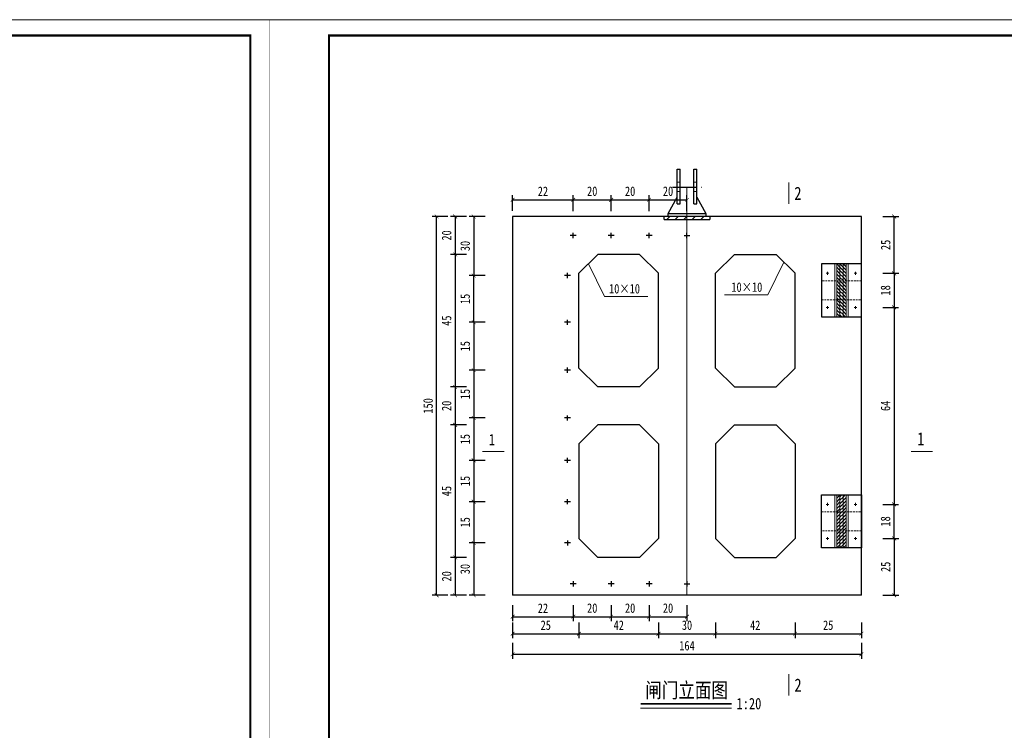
# Model space of a CAD drawing. Extents: x 36231 to 595326, y 3059 to 3871788.
# Tile 112 of 143: x 588297 to 588556, y 3866265 to 3866452. Entities that reach past the tile are written whole.
import ezdxf
from ezdxf.lldxf.tags import DXFTag

# ---------------------------------------------------------------- set-up
doc = ezdxf.new("R2010")
doc.units = 0
doc.header["$PDMODE"] = 32
doc.header["$PDSIZE"] = 0.2
doc.linetypes.add('CENTER', pattern=[50.800000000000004, 31.75, -6.35, 6.35, -6.35])
doc.linetypes.add('HIDDEN', pattern=[0.375, 0.25, -0.125])
doc.layers.get('0').update_dxf_attribs({"linetype": 'CONTINUOUS'})
doc.layers.get('Defpoints').update_dxf_attribs({"linetype": 'CONTINUOUS'})
for name, color, linetype, lineweight in [('0.13文字', 3, 'CONTINUOUS', 13), ('图框１', 5, 'CONTINUOUS', 60), ('文字层', 7, 'CONTINUOUS', 15), ('标注线', 7, 'CONTINUOUS', 18), ('细实线', 3, 'CONTINUOUS', 20), ('虚线', 251, 'HIDDEN', 15), ('轮廓西线', 1, 'CONTINUOUS', 15)]:
    doc.layers.add(name, color=color, linetype=linetype, lineweight=lineweight)
doc.layers.add('点划线', color=3, linetype='CENTER')
doc.styles.add('-仿宋_GB2312', font='仿宋_GB2312_0.ttf')
doc.styles.add('HZTXT', font='仿宋_GB2312_0.ttf', dxfattribs={"width": 0.8, "height": 2.5})
tags = doc.linetypes.add('DASHDOT2', pattern=[0.5, 0.25, -0.125, 0, -0.125]).pattern_tags.tags
tags[10:11] = [DXFTag(74, 4), DXFTag(75, 0), DXFTag(340, '0'), DXFTag(46, 1.0), DXFTag(50, 0.0), DXFTag(44, 0.0), DXFTag(45, 0.0)]
tags[8:9] = [DXFTag(74, 4), DXFTag(75, 0), DXFTag(340, '0'), DXFTag(46, 1.0), DXFTag(50, 0.0), DXFTag(44, 0.0), DXFTag(45, 0.0)]
tags[6:7] = [DXFTag(74, 4), DXFTag(75, 0), DXFTag(340, '0'), DXFTag(46, 1.0), DXFTag(50, 0.0), DXFTag(44, 0.0), DXFTag(45, 0.0)]
tags[4:5] = [DXFTag(74, 4), DXFTag(75, 0), DXFTag(340, '0'), DXFTag(46, 1.0), DXFTag(50, 0.0), DXFTag(44, 0.0), DXFTag(45, 0.0)]
doc.dimstyles.new('工作室标准标注', dxfattribs={"dimtxt": 2.5, "dimasz": 1, "dimexe": 1.2, "dimexo": 1.5, "dimgap": 1, "dimtad": 1, "dimdec": 1, "dimzin": 0, "dimdsep": 46, "dimtxsty": 'HZTXT', "dimblk": 'ARCHTICK', "dimcen": 0.09, "dimadec": 0, "dimazin": 0, "dimtfac": 0.09, "dimtdec": 1, "dimtofl": 0, "dimtmove": 2, "dimatfit": 3, "dimldrblk": 'ARCHTICK', "dimfxl": 3, "dimfxlon": 1, "dimtolj": 1, "dimtzin": 0, "dimarcsym": 0})
pattern_1 = [(45, (588512.9345765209, 3866312.752914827), (-0.4490128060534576, 0.4490128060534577), [])]
pattern_2 = [(45, (588512.1012431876, 3866312.752914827), (-0.4490128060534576, 0.4490128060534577), [])]
pattern_3 = [(315, (588512.9345765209, 3866387.752914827), (-0.4490128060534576, -0.4490128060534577), [])]
pattern_4 = [(315, (588512.1012431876, 3866387.752914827), (-0.4490128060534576, -0.4490128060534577), [])]

# ---------------------------------------------------------------- blocks, each defined once
blk = doc.blocks.new('_ARCHTICK')
at = {"color": 0, "linetype": 'ByBlock', "const_width": 0.15}
blk.add_lwpolyline([(-0.5, -0.5), (0.5, 0.5)], dxfattribs=at)
blk = doc.blocks.new('*D1477')
at = {"layer": 'Defpoints', "color": 0, "lineweight": 13}
for p in [(588517.0387431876, 3866376.252914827), (588517.0387431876, 3866324.252914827), (588527.2227258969, 3866324.252914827)]:
    blk.add_point(p, dxfattribs=at)
at = {"layer": '细实线', "color": 0, "lineweight": -2}
for p, q in [((588524.2227258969, 3866376.252914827), (588528.4227258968, 3866376.252914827)), ((588527.2227258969, 3866376.252914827), (588527.2227258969, 3866324.252914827)), ((588524.2227258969, 3866324.252914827), (588528.4227258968, 3866324.252914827))]:
    blk.add_line(p, q, dxfattribs=at)
for p, rotation in [((588527.2227258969, 3866376.252914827), 90), ((588527.2227258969, 3866324.252914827), 270)]:
    blk.add_blockref('_ARCHTICK', p, dxfattribs=dict(at, rotation=rotation))
at = {"layer": '细实线', "color": 0, "lineweight": 9, "insert": (588524.9727258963, 3866350.252914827), "char_height": 2.5, "attachment_point": 5, "rotation": 90, "style": 'HZTXT'}
blk.add_mtext('\\A1;64', dxfattribs=at)
blk = doc.blocks.new('*D1478')
at = {"layer": 'Defpoints', "color": 0, "lineweight": 13}
for p in [(588517.0387431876, 3866315.252914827), (588518.6012431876, 3866300.252914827), (588527.271187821, 3866300.252914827)]:
    blk.add_point(p, dxfattribs=at)
at = {"layer": '细实线', "color": 0, "lineweight": -2}
for p, q in [((588524.271187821, 3866315.252914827), (588528.471187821, 3866315.252914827)), ((588527.271187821, 3866315.252914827), (588527.271187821, 3866300.252914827)), ((588524.271187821, 3866300.252914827), (588528.471187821, 3866300.252914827))]:
    blk.add_line(p, q, dxfattribs=at)
for p, rotation in [((588527.271187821, 3866315.252914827), 90), ((588527.271187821, 3866300.252914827), 270)]:
    blk.add_blockref('_ARCHTICK', p, dxfattribs=dict(at, rotation=rotation))
at = {"layer": '细实线', "color": 0, "lineweight": 9, "insert": (588525.0211878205, 3866307.752914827), "char_height": 2.5, "attachment_point": 5, "rotation": 90, "style": 'HZTXT'}
blk.add_mtext('\\A1;25', dxfattribs=at)
blk = doc.blocks.new('*D1480')
at = {"layer": 'Defpoints', "color": 0, "lineweight": 13}
for p in [(588518.6012431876, 3866400.252914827), (588527.271187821, 3866400.252914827), (588517.0387431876, 3866385.252914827)]:
    blk.add_point(p, dxfattribs=at)
at = {"layer": '细实线', "color": 0, "lineweight": -2}
for p, q in [((588524.271187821, 3866400.252914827), (588528.471187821, 3866400.252914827)), ((588527.271187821, 3866385.252914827), (588527.271187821, 3866400.252914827)), ((588524.271187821, 3866385.252914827), (588528.471187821, 3866385.252914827))]:
    blk.add_line(p, q, dxfattribs=at)
for p, rotation in [((588527.271187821, 3866400.252914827), 90), ((588527.271187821, 3866385.252914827), 270)]:
    blk.add_blockref('_ARCHTICK', p, dxfattribs=dict(at, rotation=rotation))
at = {"layer": '细实线', "color": 0, "lineweight": 9, "insert": (588525.0211878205, 3866392.752914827), "char_height": 2.5, "attachment_point": 5, "rotation": 90, "style": 'HZTXT'}
blk.add_mtext('\\A1;25', dxfattribs=at)
blk = doc.blocks.new('*D1481')
at = {"layer": 'Defpoints', "color": 0, "lineweight": 13}
for p in [(588517.0387431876, 3866385.252914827), (588517.0387431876, 3866376.252914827), (588527.2227258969, 3866376.252914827)]:
    blk.add_point(p, dxfattribs=at)
at = {"layer": '细实线', "color": 0, "lineweight": -2}
for p, q in [((588524.2227258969, 3866385.252914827), (588528.4227258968, 3866385.252914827)), ((588527.2227258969, 3866385.252914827), (588527.2227258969, 3866376.252914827)), ((588524.2227258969, 3866376.252914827), (588528.4227258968, 3866376.252914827))]:
    blk.add_line(p, q, dxfattribs=at)
for p, rotation in [((588527.2227258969, 3866385.252914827), 90), ((588527.2227258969, 3866376.252914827), 270)]:
    blk.add_blockref('_ARCHTICK', p, dxfattribs=dict(at, rotation=rotation))
at = {"layer": '细实线', "color": 0, "lineweight": 9, "insert": (588524.9727258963, 3866380.752914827), "char_height": 2.5, "attachment_point": 5, "rotation": 90, "style": 'HZTXT'}
blk.add_mtext('\\A1;18', dxfattribs=at)
blk = doc.blocks.new('*D1530')
at = {"layer": 'Defpoints', "color": 0, "lineweight": 13}
for p in [(588426.6012431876, 3866400.252914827), (588411.4531883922, 3866390.252914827), (588449.1012431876, 3866390.252914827)]:
    blk.add_point(p, dxfattribs=at)
at = {"layer": '细实线', "color": 0, "lineweight": -2}
for p, q in [((588414.4531883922, 3866400.252914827), (588410.2531883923, 3866400.252914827)), ((588411.4531883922, 3866400.252914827), (588411.4531883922, 3866390.252914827)), ((588414.4531883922, 3866390.252914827), (588410.2531883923, 3866390.252914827))]:
    blk.add_line(p, q, dxfattribs=at)
for p, rotation in [((588411.4531883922, 3866400.252914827), 90), ((588411.4531883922, 3866390.252914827), 270)]:
    blk.add_blockref('_ARCHTICK', p, dxfattribs=dict(at, rotation=rotation))
at = {"layer": '细实线', "color": 0, "lineweight": 9, "insert": (588409.2031883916, 3866395.252914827), "char_height": 2.5, "attachment_point": 5, "rotation": 90, "style": 'HZTXT'}
blk.add_mtext('\\A1;20', dxfattribs=at)
blk = doc.blocks.new('*D1531')
at = {"layer": 'Defpoints', "color": 0, "lineweight": 13}
for p in [(588449.1012431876, 3866390.252914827), (588411.4531883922, 3866355.252914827), (588449.1012431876, 3866355.252914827)]:
    blk.add_point(p, dxfattribs=at)
at = {"layer": '细实线', "color": 0, "lineweight": -2}
for p, q in [((588414.4531883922, 3866390.252914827), (588410.2531883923, 3866390.252914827)), ((588411.4531883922, 3866390.252914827), (588411.4531883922, 3866355.252914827)), ((588414.4531883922, 3866355.252914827), (588410.2531883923, 3866355.252914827))]:
    blk.add_line(p, q, dxfattribs=at)
for p, rotation in [((588411.4531883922, 3866390.252914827), 90), ((588411.4531883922, 3866355.252914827), 270)]:
    blk.add_blockref('_ARCHTICK', p, dxfattribs=dict(at, rotation=rotation))
at = {"layer": '细实线', "color": 0, "lineweight": 9, "insert": (588409.2031883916, 3866372.752914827), "char_height": 2.5, "attachment_point": 5, "rotation": 90, "style": 'HZTXT'}
blk.add_mtext('\\A1;45', dxfattribs=at)
blk = doc.blocks.new('*D1532')
at = {"layer": 'Defpoints', "color": 0, "lineweight": 13}
for p in [(588449.1012431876, 3866355.252914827), (588411.4531883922, 3866345.252914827), (588449.1012431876, 3866345.252914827)]:
    blk.add_point(p, dxfattribs=at)
at = {"layer": '细实线', "color": 0, "lineweight": -2}
for p, q in [((588414.4531883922, 3866355.252914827), (588410.2531883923, 3866355.252914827)), ((588411.4531883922, 3866355.252914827), (588411.4531883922, 3866345.252914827)), ((588414.4531883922, 3866345.252914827), (588410.2531883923, 3866345.252914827))]:
    blk.add_line(p, q, dxfattribs=at)
for p, rotation in [((588411.4531883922, 3866355.252914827), 90), ((588411.4531883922, 3866345.252914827), 270)]:
    blk.add_blockref('_ARCHTICK', p, dxfattribs=dict(at, rotation=rotation))
at = {"layer": '细实线', "color": 0, "lineweight": 9, "insert": (588409.2031883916, 3866350.252914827), "char_height": 2.5, "attachment_point": 5, "rotation": 90, "style": 'HZTXT'}
blk.add_mtext('\\A1;20', dxfattribs=at)
blk = doc.blocks.new('*D1533')
at = {"layer": 'Defpoints', "color": 0, "lineweight": 13}
for p in [(588449.1012431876, 3866345.252914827), (588411.4531883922, 3866310.252914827), (588449.1012431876, 3866310.252914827)]:
    blk.add_point(p, dxfattribs=at)
at = {"layer": '细实线', "color": 0, "lineweight": -2}
for p, q in [((588414.4531883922, 3866345.252914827), (588410.2531883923, 3866345.252914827)), ((588411.4531883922, 3866345.252914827), (588411.4531883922, 3866310.252914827)), ((588414.4531883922, 3866310.252914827), (588410.2531883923, 3866310.252914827))]:
    blk.add_line(p, q, dxfattribs=at)
for p, rotation in [((588411.4531883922, 3866345.252914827), 90), ((588411.4531883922, 3866310.252914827), 270)]:
    blk.add_blockref('_ARCHTICK', p, dxfattribs=dict(at, rotation=rotation))
at = {"layer": '细实线', "color": 0, "lineweight": 9, "insert": (588409.2031883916, 3866327.752914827), "char_height": 2.5, "attachment_point": 5, "rotation": 90, "style": 'HZTXT'}
blk.add_mtext('\\A1;45', dxfattribs=at)
blk = doc.blocks.new('*D1534')
at = {"layer": 'Defpoints', "color": 0, "lineweight": 13}
for p in [(588449.1012431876, 3866310.252914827), (588411.4531883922, 3866300.252914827), (588426.6012431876, 3866300.252914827)]:
    blk.add_point(p, dxfattribs=at)
at = {"layer": '细实线', "color": 0, "lineweight": -2}
for p, q in [((588414.4531883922, 3866310.252914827), (588410.2531883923, 3866310.252914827)), ((588411.4531883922, 3866310.252914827), (588411.4531883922, 3866300.252914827)), ((588414.4531883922, 3866300.252914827), (588410.2531883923, 3866300.252914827))]:
    blk.add_line(p, q, dxfattribs=at)
for p, rotation in [((588411.4531883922, 3866310.252914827), 90), ((588411.4531883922, 3866300.252914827), 270)]:
    blk.add_blockref('_ARCHTICK', p, dxfattribs=dict(at, rotation=rotation))
at = {"layer": '细实线', "color": 0, "lineweight": 9, "insert": (588409.2031883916, 3866305.252914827), "char_height": 2.5, "attachment_point": 5, "rotation": 90, "style": 'HZTXT'}
blk.add_mtext('\\A1;20', dxfattribs=at)
blk = doc.blocks.new('*D1535')
at = {"layer": 'Defpoints', "color": 0, "lineweight": 13}
for p in [(588442.6012431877, 3866404.669634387), (588426.6012431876, 3866400.252914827), (588442.6012431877, 3866395.252914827)]:
    blk.add_point(p, dxfattribs=at)
at = {"layer": '细实线', "color": 0, "lineweight": -2}
for p, q in [((588426.6012431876, 3866401.752914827), (588426.6012431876, 3866405.869634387)), ((588426.6012431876, 3866404.669634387), (588442.6012431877, 3866404.669634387)), ((588442.6012431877, 3866401.669634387), (588442.6012431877, 3866405.869634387))]:
    blk.add_line(p, q, dxfattribs=at)
at = {"layer": '细实线', "color": 0, "lineweight": -2, "rotation": 180}
blk.add_blockref('_ARCHTICK', (588426.6012431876, 3866404.669634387), dxfattribs=at)
at = {"layer": '细实线', "color": 0, "lineweight": -2}
blk.add_blockref('_ARCHTICK', (588442.6012431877, 3866404.669634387), dxfattribs=at)
at = {"layer": '细实线', "color": 0, "lineweight": 9, "insert": (588434.6012431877, 3866406.919634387), "char_height": 2.5, "attachment_point": 5, "style": 'HZTXT'}
blk.add_mtext('\\A1;22', dxfattribs=at)
blk = doc.blocks.new('*D1547')
at = {"layer": 'Defpoints', "color": 0, "lineweight": 13}
for p in [(588437.0827624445, 3866400.252914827), (588416.3443670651, 3866384.660463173), (588441.1012431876, 3866384.660463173)]:
    blk.add_point(p, dxfattribs=at)
at = {"layer": '细实线', "color": 0, "lineweight": -2}
for p, q in [((588419.3443670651, 3866400.252914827), (588415.1443670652, 3866400.252914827)), ((588416.3443670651, 3866400.252914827), (588416.3443670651, 3866384.660463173)), ((588419.3443670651, 3866384.660463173), (588415.1443670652, 3866384.660463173))]:
    blk.add_line(p, q, dxfattribs=at)
for p, rotation in [((588416.3443670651, 3866400.252914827), 90), ((588416.3443670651, 3866384.660463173), 270)]:
    blk.add_blockref('_ARCHTICK', p, dxfattribs=dict(at, rotation=rotation))
at = {"layer": '细实线', "color": 0, "lineweight": 9, "insert": (588414.0943670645, 3866392.456689), "char_height": 2.5, "attachment_point": 5, "rotation": 90, "style": 'HZTXT'}
blk.add_mtext('\\A1;30', dxfattribs=at)
blk = doc.blocks.new('*D1548')
at = {"layer": 'Defpoints', "color": 0, "lineweight": 13}
for p in [(588441.1012431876, 3866372.329307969), (588416.3443670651, 3866359.693200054), (588441.1012431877, 3866359.693200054)]:
    blk.add_point(p, dxfattribs=at)
at = {"layer": '细实线', "color": 0, "lineweight": -2}
for p, q in [((588419.3443670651, 3866372.329307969), (588415.1443670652, 3866372.329307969)), ((588416.3443670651, 3866372.329307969), (588416.3443670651, 3866359.693200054)), ((588419.3443670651, 3866359.693200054), (588415.1443670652, 3866359.693200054))]:
    blk.add_line(p, q, dxfattribs=at)
for p, rotation in [((588416.3443670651, 3866372.329307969), 90), ((588416.3443670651, 3866359.693200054), 270)]:
    blk.add_blockref('_ARCHTICK', p, dxfattribs=dict(at, rotation=rotation))
at = {"layer": '细实线', "color": 0, "lineweight": 9, "insert": (588414.0943670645, 3866366.011254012), "char_height": 2.5, "attachment_point": 5, "rotation": 90, "style": 'HZTXT'}
blk.add_mtext('\\A1;15', dxfattribs=at)
blk = doc.blocks.new('*D1549')
at = {"layer": 'Defpoints', "color": 0, "lineweight": 13}
for p in [(588441.1012431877, 3866359.693200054), (588416.3443670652, 3866347.072103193), (588441.1012431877, 3866347.072103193)]:
    blk.add_point(p, dxfattribs=at)
at = {"layer": '细实线', "color": 0, "lineweight": -2}
for p, q in [((588419.3443670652, 3866359.693200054), (588415.1443670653, 3866359.693200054)), ((588416.3443670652, 3866359.693200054), (588416.3443670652, 3866347.072103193)), ((588419.3443670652, 3866347.072103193), (588415.1443670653, 3866347.072103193))]:
    blk.add_line(p, q, dxfattribs=at)
for p, rotation in [((588416.3443670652, 3866359.693200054), 90), ((588416.3443670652, 3866347.072103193), 270)]:
    blk.add_blockref('_ARCHTICK', p, dxfattribs=dict(at, rotation=rotation))
at = {"layer": '细实线', "color": 0, "lineweight": 9, "insert": (588414.0943670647, 3866353.382651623), "char_height": 2.5, "attachment_point": 5, "rotation": 90, "style": 'HZTXT'}
blk.add_mtext('\\A1;15', dxfattribs=at)
blk = doc.blocks.new('*D1550')
at = {"layer": 'Defpoints', "color": 0, "lineweight": 13}
for p in [(588441.1012431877, 3866347.072103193), (588416.3443670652, 3866335.859543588), (588441.1012431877, 3866335.859543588)]:
    blk.add_point(p, dxfattribs=at)
at = {"layer": '细实线', "color": 0, "lineweight": -2}
for p, q in [((588419.3443670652, 3866347.072103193), (588415.1443670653, 3866347.072103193)), ((588416.3443670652, 3866347.072103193), (588416.3443670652, 3866335.859543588)), ((588419.3443670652, 3866335.859543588), (588415.1443670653, 3866335.859543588))]:
    blk.add_line(p, q, dxfattribs=at)
for p, rotation in [((588416.3443670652, 3866347.072103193), 90), ((588416.3443670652, 3866335.859543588), 270)]:
    blk.add_blockref('_ARCHTICK', p, dxfattribs=dict(at, rotation=rotation))
at = {"layer": '细实线', "color": 0, "lineweight": 9, "insert": (588414.0943670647, 3866341.465823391), "char_height": 2.5, "attachment_point": 5, "rotation": 90, "style": 'HZTXT'}
blk.add_mtext('\\A1;15', dxfattribs=at)
blk = doc.blocks.new('*D1551')
at = {"layer": 'Defpoints', "color": 0, "lineweight": 13}
for p in [(588441.1012431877, 3866335.859543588), (588416.3443670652, 3866324.960548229), (588441.1012431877, 3866324.960548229)]:
    blk.add_point(p, dxfattribs=at)
at = {"layer": '细实线', "color": 0, "lineweight": -2}
for p, q in [((588419.3443670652, 3866335.859543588), (588415.1443670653, 3866335.859543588)), ((588416.3443670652, 3866335.859543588), (588416.3443670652, 3866324.960548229)), ((588419.3443670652, 3866324.960548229), (588415.1443670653, 3866324.960548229))]:
    blk.add_line(p, q, dxfattribs=at)
for p, rotation in [((588416.3443670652, 3866335.859543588), 90), ((588416.3443670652, 3866324.960548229), 270)]:
    blk.add_blockref('_ARCHTICK', p, dxfattribs=dict(at, rotation=rotation))
at = {"layer": '细实线', "color": 0, "lineweight": 9, "insert": (588414.0943670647, 3866330.410045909), "char_height": 2.5, "attachment_point": 5, "rotation": 90, "style": 'HZTXT'}
blk.add_mtext('\\A1;15', dxfattribs=at)
blk = doc.blocks.new('*D1552')
at = {"layer": 'Defpoints', "color": 0, "lineweight": 13}
for p in [(588441.1012431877, 3866324.960548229), (588416.3443670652, 3866314.073228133), (588441.1012431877, 3866314.073228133)]:
    blk.add_point(p, dxfattribs=at)
at = {"layer": '细实线', "color": 0, "lineweight": -2}
for p, q in [((588419.3443670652, 3866324.960548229), (588415.1443670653, 3866324.960548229)), ((588416.3443670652, 3866324.960548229), (588416.3443670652, 3866314.073228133)), ((588419.3443670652, 3866314.073228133), (588415.1443670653, 3866314.073228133))]:
    blk.add_line(p, q, dxfattribs=at)
for p, rotation in [((588416.3443670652, 3866324.960548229), 90), ((588416.3443670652, 3866314.073228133), 270)]:
    blk.add_blockref('_ARCHTICK', p, dxfattribs=dict(at, rotation=rotation))
at = {"layer": '细实线', "color": 0, "lineweight": 9, "insert": (588414.0943670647, 3866319.516888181), "char_height": 2.5, "attachment_point": 5, "rotation": 90, "style": 'HZTXT'}
blk.add_mtext('\\A1;15', dxfattribs=at)
blk = doc.blocks.new('*D1553')
at = {"layer": 'Defpoints', "color": 0, "lineweight": 13}
for p in [(588441.1012431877, 3866314.073228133), (588416.3443670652, 3866300.252914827), (588440.9649901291, 3866300.252914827)]:
    blk.add_point(p, dxfattribs=at)
at = {"layer": '细实线', "color": 0, "lineweight": -2}
for p, q in [((588419.3443670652, 3866314.073228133), (588415.1443670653, 3866314.073228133)), ((588416.3443670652, 3866314.073228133), (588416.3443670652, 3866300.252914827)), ((588419.3443670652, 3866300.252914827), (588415.1443670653, 3866300.252914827))]:
    blk.add_line(p, q, dxfattribs=at)
for p, rotation in [((588416.3443670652, 3866314.073228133), 90), ((588416.3443670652, 3866300.252914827), 270)]:
    blk.add_blockref('_ARCHTICK', p, dxfattribs=dict(at, rotation=rotation))
at = {"layer": '细实线', "color": 0, "lineweight": 9, "insert": (588414.0943670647, 3866307.163071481), "char_height": 2.5, "attachment_point": 5, "rotation": 90, "style": 'HZTXT'}
blk.add_mtext('\\A1;30', dxfattribs=at)
blk = doc.blocks.new('eesz')
at = {"layer": '图框１', "color": 7, "const_width": 0.46666665}
blk.add_lwpolyline([(25244.47424427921, -497.5989567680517), (25244.47424427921, -1980.561866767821), (27344.47416927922, -1980.561866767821), (27344.47416927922, -497.5989567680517)], close=True, dxfattribs=at)
blk.add_lwpolyline([(25244.47424427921, -497.5989567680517), (25244.47424427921, -1980.561866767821), (27344.47416927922, -1980.561866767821), (27344.47416927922, -497.5989567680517)], close=True, dxfattribs=at)
at = {"layer": '图框１', "color": 5, "const_width": 0.46666665}
blk.add_lwpolyline([(25244.47424427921, -497.5989567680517), (25244.47424427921, -1980.561866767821), (27344.47416927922, -1980.561866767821), (27344.47416927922, -497.5989567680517)], close=True, dxfattribs=at)
at = {"layer": '图框１', "color": 7}
blk.add_lwpolyline([(25322.25201927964, -518.3396967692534, 3.111110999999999, 3.111110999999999, 0), (27318.54824427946, -518.3396967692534, 2.592592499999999, 2.592592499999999, 0), (27318.54824427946, -1954.635941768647, 2.592592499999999, 2.592592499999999, 0), (25322.25201927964, -1954.635941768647, 2.592592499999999, 2.592592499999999, 0)], format="xyseb", close=True, dxfattribs=at)
blk.add_lwpolyline([(25322.25201927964, -518.3396967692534, 3.111110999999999, 3.111110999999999, 0), (27318.54824427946, -518.3396967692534, 2.592592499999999, 2.592592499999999, 0), (27318.54824427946, -1954.635941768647, 2.592592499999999, 2.592592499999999, 0), (25322.25201927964, -1954.635941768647, 2.592592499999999, 2.592592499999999, 0)], format="xyseb", close=True, dxfattribs=at)
at = {"layer": '图框１', "color": 5}
blk.add_lwpolyline([(25322.25201927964, -518.3396967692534, 3.111110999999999, 3.111110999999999, 0), (27318.54824427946, -518.3396967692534, 2.592592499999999, 2.592592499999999, 0), (27318.54824427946, -1954.635941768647, 2.592592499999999, 2.592592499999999, 0), (25322.25201927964, -1954.635941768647, 2.592592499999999, 2.592592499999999, 0)], format="xyseb", close=True, dxfattribs=at)

msp = doc.modelspace()

# ---------------------------------------------------------------- hatches: boundary and pattern name
at = {"layer": '标注线'}
h = msp.add_hatch(dxfattribs=at)
h.set_pattern_fill('ANSI31', scale=0.5, style=0)
h.set_pattern_definition([(45, (586506.3196933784, 3864602.405671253), (-1.122532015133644, 1.122532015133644), [])])
h.paths.add_polyline_path([(588478.6012431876, 3866400.252914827), (588466.6012431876, 3866400.252914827), (588466.6012431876, 3866399.452914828), (588478.6012431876, 3866399.452914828)])
at = {"layer": '细实线', "lineweight": 15}
h = msp.add_hatch(dxfattribs=at)
h.set_pattern_fill('ANSI31', color=8, scale=0.2, style=0)
h.set_pattern_definition(pattern_4)
h.paths.add_polyline_path([(588512.1012431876, 3866383.252914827), (588512.9345765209, 3866383.252914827), (588512.9345765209, 3866387.752914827), (588512.1012431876, 3866387.752914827)])
h = msp.add_hatch(dxfattribs=at)
h.set_pattern_fill('ANSI31', color=8, scale=0.2, style=0)
h.set_pattern_definition(pattern_3)
h.paths.add_polyline_path([(588513.7679098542, 3866387.752914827), (588512.9345765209, 3866387.752914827), (588512.9345765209, 3866383.252914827), (588513.7679098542, 3866383.252914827)])
h = msp.add_hatch(dxfattribs=at)
h.set_pattern_fill('ANSI31', color=8, scale=0.2, style=0)
h.set_pattern_definition(pattern_3)
h.paths.add_polyline_path([(588513.7679098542, 3866383.252914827), (588514.6012431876, 3866383.252914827), (588514.6012431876, 3866387.752914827), (588513.7679098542, 3866387.752914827)])
h = msp.add_hatch(dxfattribs=at)
h.set_pattern_fill('ANSI31', color=8, scale=0.2, style=0)
h.set_pattern_definition(pattern_4)
h.paths.add_polyline_path([(588512.9345765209, 3866380.752914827), (588512.1012431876, 3866380.752914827), (588512.1012431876, 3866383.252914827), (588512.9345765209, 3866383.252914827)])
h = msp.add_hatch(dxfattribs=at)
h.set_pattern_fill('ANSI31', color=8, scale=0.2, style=0)
h.set_pattern_definition(pattern_3)
h.paths.add_polyline_path([(588513.7679098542, 3866380.752914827), (588512.9345765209, 3866380.752914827), (588512.9345765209, 3866383.252914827), (588513.7679098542, 3866383.252914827)])
h = msp.add_hatch(dxfattribs=at)
h.set_pattern_fill('ANSI31', color=8, scale=0.2, style=0)
h.set_pattern_definition(pattern_3)
h.paths.add_polyline_path([(588514.6012431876, 3866380.752914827), (588513.7679098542, 3866380.752914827), (588513.7679098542, 3866383.252914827), (588514.6012431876, 3866383.252914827)])
h = msp.add_hatch(dxfattribs=at)
h.set_pattern_fill('ANSI31', color=8, scale=0.2, style=0)
h.set_pattern_definition(pattern_4)
h.paths.add_polyline_path([(588512.9345765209, 3866378.252914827), (588512.1012431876, 3866378.252914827), (588512.1012431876, 3866380.752914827), (588512.9345765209, 3866380.752914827)])
h = msp.add_hatch(dxfattribs=at)
h.set_pattern_fill('ANSI31', color=8, scale=0.2, style=0)
h.set_pattern_definition(pattern_3)
h.paths.add_polyline_path([(588513.7679098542, 3866378.252914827), (588512.9345765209, 3866378.252914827), (588512.9345765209, 3866380.752914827), (588513.7679098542, 3866380.752914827)])
h = msp.add_hatch(dxfattribs=at)
h.set_pattern_fill('ANSI31', color=8, scale=0.2, style=0)
h.set_pattern_definition(pattern_3)
h.paths.add_polyline_path([(588514.6012431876, 3866378.252914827), (588513.7679098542, 3866378.252914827), (588513.7679098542, 3866380.752914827), (588514.6012431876, 3866380.752914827)])
h = msp.add_hatch(dxfattribs=at)
h.set_pattern_fill('ANSI31', color=8, scale=0.2, style=0)
h.set_pattern_definition([(315, (588512.1012431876, 3866378.252914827), (-0.4490128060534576, -0.4490128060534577), [])])
h.paths.add_polyline_path([(588512.9345765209, 3866373.752914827), (588512.1012431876, 3866373.752914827), (588512.1012431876, 3866378.252914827), (588512.9345765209, 3866378.252914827)])
h = msp.add_hatch(dxfattribs=at)
h.set_pattern_fill('ANSI31', color=8, scale=0.2, style=0)
h.set_pattern_definition(pattern_3)
h.paths.add_polyline_path([(588513.7679098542, 3866378.252914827), (588512.9345765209, 3866378.252914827), (588512.9345765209, 3866373.752914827), (588513.7679098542, 3866373.752914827)])
h = msp.add_hatch(dxfattribs=at)
h.set_pattern_fill('ANSI31', color=8, scale=0.2, style=0)
h.set_pattern_definition(pattern_3)
h.paths.add_polyline_path([(588513.7679098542, 3866373.752914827), (588514.6012431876, 3866373.752914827), (588514.6012431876, 3866378.252914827), (588513.7679098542, 3866378.252914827)])
h = msp.add_hatch(dxfattribs=at)
h.set_pattern_fill('ANSI31', color=8, scale=0.2, style=0)
h.set_pattern_definition([(45, (588512.1012431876, 3866322.252914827), (-0.4490128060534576, 0.4490128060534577), [])])
h.paths.add_polyline_path([(588512.9345765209, 3866326.752914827), (588512.1012431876, 3866326.752914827), (588512.1012431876, 3866322.252914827), (588512.9345765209, 3866322.252914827)])
h = msp.add_hatch(dxfattribs=at)
h.set_pattern_fill('ANSI31', color=8, scale=0.2, style=0)
h.set_pattern_definition(pattern_1)
h.paths.add_polyline_path([(588513.7679098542, 3866326.752914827), (588512.9345765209, 3866326.752914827), (588512.9345765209, 3866322.252914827), (588513.7679098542, 3866322.252914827)])
h = msp.add_hatch(dxfattribs=at)
h.set_pattern_fill('ANSI31', color=8, scale=0.2, style=0)
h.set_pattern_definition(pattern_1)
h.paths.add_polyline_path([(588513.7679098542, 3866322.252914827), (588514.6012431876, 3866322.252914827), (588514.6012431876, 3866326.752914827), (588513.7679098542, 3866326.752914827)])
h = msp.add_hatch(dxfattribs=at)
h.set_pattern_fill('ANSI31', color=8, scale=0.2, style=0)
h.set_pattern_definition(pattern_2)
h.paths.add_polyline_path([(588512.9345765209, 3866322.252914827), (588512.1012431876, 3866322.252914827), (588512.1012431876, 3866319.752914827), (588512.9345765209, 3866319.752914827)])
h = msp.add_hatch(dxfattribs=at)
h.set_pattern_fill('ANSI31', color=8, scale=0.2, style=0)
h.set_pattern_definition(pattern_1)
h.paths.add_polyline_path([(588513.7679098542, 3866322.252914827), (588512.9345765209, 3866322.252914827), (588512.9345765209, 3866319.752914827), (588513.7679098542, 3866319.752914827)])
h = msp.add_hatch(dxfattribs=at)
h.set_pattern_fill('ANSI31', color=8, scale=0.2, style=0)
h.set_pattern_definition(pattern_1)
h.paths.add_polyline_path([(588514.6012431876, 3866322.252914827), (588513.7679098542, 3866322.252914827), (588513.7679098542, 3866319.752914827), (588514.6012431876, 3866319.752914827)])
h = msp.add_hatch(dxfattribs=at)
h.set_pattern_fill('ANSI31', color=8, scale=0.2, style=0)
h.set_pattern_definition(pattern_2)
h.paths.add_polyline_path([(588512.9345765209, 3866319.752914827), (588512.1012431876, 3866319.752914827), (588512.1012431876, 3866317.252914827), (588512.9345765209, 3866317.252914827)])
h = msp.add_hatch(dxfattribs=at)
h.set_pattern_fill('ANSI31', color=8, scale=0.2, style=0)
h.set_pattern_definition(pattern_1)
h.paths.add_polyline_path([(588513.7679098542, 3866319.752914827), (588512.9345765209, 3866319.752914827), (588512.9345765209, 3866317.252914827), (588513.7679098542, 3866317.252914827)])
h = msp.add_hatch(dxfattribs=at)
h.set_pattern_fill('ANSI31', color=8, scale=0.2, style=0)
h.set_pattern_definition(pattern_1)
h.paths.add_polyline_path([(588514.6012431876, 3866319.752914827), (588513.7679098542, 3866319.752914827), (588513.7679098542, 3866317.252914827), (588514.6012431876, 3866317.252914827)])
h = msp.add_hatch(dxfattribs=at)
h.set_pattern_fill('ANSI31', color=8, scale=0.2, style=0)
h.set_pattern_definition(pattern_2)
h.paths.add_polyline_path([(588512.1012431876, 3866312.752914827), (588512.9345765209, 3866312.752914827), (588512.9345765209, 3866317.252914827), (588512.1012431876, 3866317.252914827)])
h = msp.add_hatch(dxfattribs=at)
h.set_pattern_fill('ANSI31', color=8, scale=0.2, style=0)
h.set_pattern_definition(pattern_1)
h.paths.add_polyline_path([(588513.7679098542, 3866317.252914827), (588512.9345765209, 3866317.252914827), (588512.9345765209, 3866312.752914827), (588513.7679098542, 3866312.752914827)])
h = msp.add_hatch(dxfattribs=at)
h.set_pattern_fill('ANSI31', color=8, scale=0.2, style=0)
h.set_pattern_definition(pattern_1)
h.paths.add_polyline_path([(588513.7679098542, 3866312.752914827), (588514.6012431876, 3866312.752914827), (588514.6012431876, 3866317.252914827), (588513.7679098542, 3866317.252914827)])

# ---------------------------------------------------------------- linework, layer by layer
at = {"layer": '0.13文字', "lineweight": 13}
msp.add_line((590756.6746656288, 3866452.176404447), (583564.2750096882, 3866452.176404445), dxfattribs=at)
at = {"layer": '标注线', "color": 7}
msp.add_line((588460.3460325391, 3866270.408980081), (588484.3702499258, 3866270.408980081), dxfattribs=at)
for points, const_width in [([(588499.4376309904, 3866403.538868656), (588499.4376309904, 3866409.28007598)], 0.28), ([(588424.3988553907, 3866338.225605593), (588418.6576480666, 3866338.225605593)], 0.28), ([(588537.413171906, 3866338.225605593), (588531.6719645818, 3866338.225605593)], 0.28), ([(588499.4376309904, 3866273.753302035), (588499.4376309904, 3866279.494509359)], 0.28), ([(588460.3460325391, 3866271.590295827), (588484.3702499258, 3866271.590295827)], 0.4)]:
    msp.add_lwpolyline(points, dxfattribs=dict(at, const_width=const_width))
at = {"layer": '点划线', "color": 7, "ltscale": 0.2}
msp.add_line((588468.7903125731, 3866408.002914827), (588476.5005642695, 3866408.002914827), dxfattribs=at)
at = {"layer": '细实线', "color": 1, "linetype": 'DASHDOT2', "ltscale": 6}
msp.add_line((588472.6012431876, 3866408.002914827), (588472.6012431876, 3866300.252914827), dxfattribs=at)
at = {"layer": '细实线', "lineweight": 9}
for p, q in [((588450.8779206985, 3866379.172937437), (588446.6012431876, 3866387.752914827)), ((588493.8943315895, 3866379.603171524), (588498.1710091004, 3866388.183148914)), ((588450.8779206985, 3866379.172937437), (588462.2538880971, 3866379.172937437)), ((588493.8943315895, 3866379.603171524), (588482.5183641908, 3866379.603171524))]:
    msp.add_line(p, q, dxfattribs=at)
at = {"layer": '细实线'}
for p, q in [((588509.3037431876, 3866385.252914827), (588510.0237431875, 3866385.252914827)), ((588509.6637431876, 3866385.612914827), (588509.6637431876, 3866384.892914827)), ((588517.3987431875, 3866385.252914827), (588516.6787431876, 3866385.252914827)), ((588517.0387431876, 3866385.612914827), (588517.0387431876, 3866384.892914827)), ((588509.3037431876, 3866376.252914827), (588510.0237431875, 3866376.252914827)), ((588509.6637431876, 3866375.892914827), (588509.6637431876, 3866376.612914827)), ((588517.3987431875, 3866376.252914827), (588516.6787431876, 3866376.252914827)), ((588517.0387431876, 3866375.892914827), (588517.0387431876, 3866376.612914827)), ((588509.3037431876, 3866324.252914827), (588510.0237431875, 3866324.252914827)), ((588509.6637431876, 3866324.612914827), (588509.6637431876, 3866323.892914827)), ((588517.3987431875, 3866324.252914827), (588516.6787431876, 3866324.252914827)), ((588517.0387431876, 3866324.612914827), (588517.0387431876, 3866323.892914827)), ((588509.6637431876, 3866314.892914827), (588509.6637431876, 3866315.612914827)), ((588517.0387431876, 3866314.892914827), (588517.0387431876, 3866315.612914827)), ((588509.3037431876, 3866315.252914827), (588510.0237431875, 3866315.252914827)), ((588517.3987431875, 3866315.252914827), (588516.6787431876, 3866315.252914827))]:
    msp.add_line(p, q, dxfattribs=at)
at = {"layer": '虚线', "color": 7}
for p, q in [((588470.0012431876, 3866409.282914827), (588470.8012431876, 3866409.282914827)), ((588474.4012431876, 3866409.282914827), (588475.2012431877, 3866409.282914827)), ((588470.0012431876, 3866406.882914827), (588470.8012431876, 3866406.882914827)), ((588474.4012431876, 3866406.882914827), (588475.2012431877, 3866406.882914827))]:
    msp.add_line(p, q, dxfattribs=at)
at = {"layer": '虚线', "color": 7, "ltscale": 2}
for p, q in [((588518.6012431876, 3866383.252914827), (588508.1012431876, 3866383.252914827)), ((588508.1012431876, 3866378.252914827), (588518.6012431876, 3866378.252914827)), ((588508.1012431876, 3866322.252914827), (588518.6012431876, 3866322.252914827)), ((588518.6012431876, 3866317.252914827), (588508.1012431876, 3866317.252914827))]:
    msp.add_line(p, q, dxfattribs=at)
at = {"layer": '轮廓西线', "color": 4, "lineweight": 30}
for p, q in [((588470.0012431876, 3866403.573735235), (588470.0012431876, 3866412.773735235)), ((588470.0104991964, 3866412.773707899), (588470.8104991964, 3866412.773707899)), ((588470.8012431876, 3866403.573735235), (588470.8012431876, 3866412.773735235)), ((588474.4012431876, 3866403.573735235), (588474.4012431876, 3866412.773735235)), ((588474.4104991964, 3866412.773707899), (588475.2104991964, 3866412.773707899)), ((588475.2012431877, 3866403.573735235), (588475.2012431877, 3866412.773735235)), ((588467.6012431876, 3866401.052914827), (588470.0012431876, 3866405.332914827)), ((588475.2012431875, 3866405.332914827), (588477.6012431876, 3866401.052914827)), ((588470.0012431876, 3866403.573735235), (588470.8012431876, 3866403.573735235)), ((588474.4012431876, 3866403.573735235), (588475.2012431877, 3866403.573735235)), ((588426.6012431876, 3866400.252914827), (588426.6012431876, 3866300.252914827)), ((588518.6012431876, 3866400.252914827), (588426.6012431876, 3866400.252914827)), ((588466.6012431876, 3866399.452914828), (588466.6012431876, 3866400.252914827)), ((588466.6012431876, 3866399.452914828), (588478.6012431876, 3866399.452914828)), ((588467.6012431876, 3866401.052914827), (588477.6012431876, 3866401.052914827)), ((588467.6012431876, 3866400.252914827), (588467.6012431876, 3866401.052914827)), ((588477.6012431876, 3866401.052914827), (588477.6012431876, 3866400.252914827)), ((588478.6012431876, 3866400.252914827), (588478.6012431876, 3866399.452914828)), ((588518.6012431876, 3866300.252914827), (588518.6012431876, 3866400.252914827)), ((588443.3799945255, 3866395.252914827), (588441.8224918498, 3866395.252914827)), ((588442.6012431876, 3866394.574925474), (588442.6012431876, 3866395.93090418)), ((588453.3799945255, 3866395.252914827), (588451.8224918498, 3866395.252914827)), ((588452.6012431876, 3866394.574925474), (588452.6012431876, 3866395.93090418)), ((588463.3799945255, 3866395.252914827), (588461.8224918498, 3866395.252914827)), ((588462.6012431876, 3866394.574925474), (588462.6012431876, 3866395.93090418)), ((588471.8224918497, 3866395.252914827), (588473.3799945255, 3866395.252914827)), ((588472.6012431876, 3866394.574925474), (588472.6012431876, 3866395.93090418)), ((588449.1012431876, 3866390.252914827), (588444.1012431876, 3866385.252914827)), ((588460.1012431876, 3866390.252914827), (588449.1012431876, 3866390.252914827)), ((588460.1012431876, 3866390.252914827), (588465.1012431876, 3866385.252914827)), ((588485.1012431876, 3866390.252914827), (588480.1012431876, 3866385.252914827)), ((588485.1012431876, 3866390.252914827), (588496.1012431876, 3866390.252914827)), ((588496.1012431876, 3866390.252914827), (588501.1012431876, 3866385.252914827)), ((588518.6012431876, 3866387.752914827), (588508.1012431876, 3866387.752914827)), ((588508.1012431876, 3866387.752914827), (588508.1012431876, 3866373.752914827)), ((588518.6012431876, 3866373.752914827), (588518.6012431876, 3866387.752914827)), ((588441.8799945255, 3866384.660463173), (588440.3224918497, 3866384.660463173)), ((588441.8799945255, 3866384.660463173), (588440.3224918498, 3866384.660463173)), ((588441.1012431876, 3866383.98247382), (588441.1012431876, 3866385.338452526)), ((588441.1012431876, 3866383.98247382), (588441.1012431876, 3866385.338452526)), ((588444.1012431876, 3866360.252914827), (588444.1012431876, 3866385.252914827)), ((588465.1012431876, 3866360.252914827), (588465.1012431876, 3866385.252914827)), ((588480.1012431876, 3866360.252914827), (588480.1012431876, 3866385.252914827)), ((588501.1012431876, 3866360.252914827), (588501.1012431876, 3866385.252914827)), ((588441.1012431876, 3866371.651318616), (588441.1012431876, 3866373.007297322)), ((588441.1012431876, 3866371.651318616), (588441.1012431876, 3866373.007297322)), ((588508.1012431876, 3866373.752914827), (588518.6012431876, 3866373.752914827)), ((588441.8799945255, 3866372.329307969), (588440.3224918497, 3866372.329307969)), ((588441.8799945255, 3866372.329307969), (588440.3224918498, 3866372.329307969)), ((588441.1012431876, 3866359.015210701), (588441.1012431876, 3866360.371189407)), ((588441.1012431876, 3866359.015210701), (588441.1012431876, 3866360.371189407)), ((588444.1012431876, 3866360.252914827), (588449.1012431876, 3866355.252914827)), ((588465.1012431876, 3866360.252914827), (588460.1012431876, 3866355.252914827)), ((588480.1012431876, 3866360.252914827), (588485.1012431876, 3866355.252914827)), ((588501.1012431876, 3866360.252914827), (588496.1012431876, 3866355.252914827)), ((588441.8799945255, 3866359.693200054), (588440.3224918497, 3866359.693200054)), ((588441.8799945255, 3866359.693200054), (588440.3224918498, 3866359.693200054)), ((588460.1012431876, 3866355.252914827), (588449.1012431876, 3866355.252914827)), ((588485.1012431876, 3866355.252914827), (588496.1012431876, 3866355.252914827)), ((588441.8799945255, 3866347.072103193), (588440.3224918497, 3866347.072103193)), ((588441.8799945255, 3866347.072103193), (588440.3224918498, 3866347.072103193)), ((588441.1012431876, 3866346.39411384), (588441.1012431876, 3866347.750092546)), ((588441.1012431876, 3866346.39411384), (588441.1012431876, 3866347.750092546)), ((588444.1012431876, 3866340.252914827), (588449.1012431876, 3866345.252914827)), ((588460.1012431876, 3866345.252914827), (588449.1012431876, 3866345.252914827)), ((588465.1012431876, 3866340.252914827), (588460.1012431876, 3866345.252914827)), ((588480.1012431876, 3866340.252914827), (588485.1012431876, 3866345.252914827)), ((588485.1012431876, 3866345.252914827), (588496.1012431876, 3866345.252914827)), ((588501.1012431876, 3866340.252914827), (588496.1012431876, 3866345.252914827)), ((588444.1012431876, 3866340.252914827), (588444.1012431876, 3866315.252914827)), ((588465.1012431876, 3866340.252914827), (588465.1012431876, 3866315.252914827)), ((588480.1012431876, 3866340.252914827), (588480.1012431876, 3866315.252914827)), ((588501.1012431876, 3866340.252914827), (588501.1012431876, 3866315.252914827)), ((588441.1012431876, 3866335.181554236), (588441.1012431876, 3866336.537532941)), ((588441.1012431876, 3866335.181554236), (588441.1012431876, 3866336.537532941)), ((588441.8799945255, 3866335.859543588), (588440.3224918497, 3866335.859543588)), ((588441.8799945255, 3866335.859543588), (588440.3224918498, 3866335.859543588)), ((588508.1012431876, 3866326.752914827), (588518.6012431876, 3866326.752914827)), ((588508.1012431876, 3866312.752914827), (588508.1012431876, 3866326.752914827)), ((588518.6012431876, 3866326.752914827), (588518.6012431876, 3866312.752914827)), ((588441.8799945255, 3866324.960548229), (588440.3224918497, 3866324.960548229)), ((588441.8799945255, 3866324.960548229), (588440.3224918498, 3866324.960548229)), ((588441.1012431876, 3866324.282558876), (588441.1012431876, 3866325.638537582)), ((588441.1012431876, 3866324.282558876), (588441.1012431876, 3866325.638537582)), ((588441.8799945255, 3866314.073228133), (588440.3224918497, 3866314.073228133)), ((588441.8799945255, 3866314.073228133), (588440.3224918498, 3866314.073228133)), ((588441.1012431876, 3866314.751217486), (588441.1012431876, 3866313.39523878)), ((588441.1012431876, 3866314.751217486), (588441.1012431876, 3866313.39523878)), ((588449.1012431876, 3866310.252914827), (588444.1012431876, 3866315.252914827)), ((588460.1012431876, 3866310.252914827), (588465.1012431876, 3866315.252914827)), ((588485.1012431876, 3866310.252914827), (588480.1012431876, 3866315.252914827)), ((588496.1012431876, 3866310.252914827), (588501.1012431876, 3866315.252914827)), ((588518.6012431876, 3866312.752914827), (588508.1012431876, 3866312.752914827)), ((588460.1012431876, 3866310.252914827), (588449.1012431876, 3866310.252914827)), ((588485.1012431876, 3866310.252914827), (588496.1012431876, 3866310.252914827)), ((588443.3799945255, 3866303.252914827), (588441.8224918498, 3866303.252914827)), ((588442.6012431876, 3866303.93090418), (588442.6012431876, 3866302.574925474)), ((588453.3799945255, 3866303.252914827), (588451.8224918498, 3866303.252914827)), ((588452.6012431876, 3866303.93090418), (588452.6012431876, 3866302.574925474)), ((588463.3799945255, 3866303.252914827), (588461.8224918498, 3866303.252914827)), ((588462.6012431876, 3866303.93090418), (588462.6012431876, 3866302.574925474)), ((588471.8224918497, 3866303.252914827), (588473.3799945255, 3866303.252914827)), ((588472.6012431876, 3866303.93090418), (588472.6012431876, 3866302.574925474)), ((588518.6012431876, 3866300.252914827), (588426.6012431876, 3866300.252914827))]:
    msp.add_line(p, q, dxfattribs=at)
at = {"layer": '轮廓西线', "color": 7, "lineweight": 20}
for p, q in [((588511.6012431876, 3866387.752914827), (588511.6012431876, 3866373.752914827)), ((588512.1012431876, 3866387.752914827), (588512.1012431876, 3866373.752914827)), ((588512.9345765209, 3866373.752914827), (588512.9345765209, 3866387.752914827)), ((588513.7679098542, 3866373.752914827), (588513.7679098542, 3866387.752914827)), ((588514.6012431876, 3866373.752914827), (588514.6012431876, 3866387.752914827)), ((588515.1012431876, 3866373.752914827), (588515.1012431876, 3866387.752914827)), ((588511.6012431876, 3866312.752914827), (588511.6012431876, 3866326.752914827)), ((588512.1012431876, 3866312.752914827), (588512.1012431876, 3866326.752914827)), ((588512.9345765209, 3866326.752914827), (588512.9345765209, 3866312.752914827)), ((588513.7679098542, 3866326.752914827), (588513.7679098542, 3866312.752914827)), ((588514.6012431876, 3866326.752914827), (588514.6012431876, 3866312.752914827)), ((588515.1012431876, 3866326.752914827), (588515.1012431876, 3866312.752914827))]:
    msp.add_line(p, q, dxfattribs=at)

# ---------------------------------------------------------------- block references
at = {"layer": '文字层', "xscale": 0.1999999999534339, "yscale": 0.2000000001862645, "zscale": 0.2}
for p in [(582893.7077638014, 3866551.696195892), (583313.7077487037, 3866551.696195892)]:
    msp.add_blockref('eesz', p, dxfattribs=at)

# ---------------------------------------------------------------- texts
at = {"layer": '细实线', "color": 7, "style": '-仿宋_GB2312', "width": 0.8}
for s, height, p in [('2', 3.45, (588500.9251385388, 3866404.651132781)), ('1', 3, (588420.3291811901, 3866339.847494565)), ('1', 3.45, (588533.3434977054, 3866339.847494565)), ('闸门立面图', 4, (588461.591987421, 3866273.184884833)), ('2', 3.45, (588500.9530021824, 3866274.817552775)), ('1:20', 3, (588485.6821102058, 3866270.14907802))]:
    msp.add_text(s, height=height, dxfattribs=at).set_placement(p)
at = {"layer": '细实线', "lineweight": 9, "style": '-仿宋_GB2312', "width": 0.8}
for p in [(588452.0388327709, 3866379.937467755), (588484.3117978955, 3866380.367701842)]:
    msp.add_text('10×10', height=2.5, dxfattribs=at).set_placement(p)

# ---------------------------------------------------------------- dimensions: what is measured, and where the dimension line sits
at = {"layer": '细实线', "lineweight": 9}
dim = msp.add_linear_dim(base=(588442.6012431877, 3866404.669634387), p1=(588426.6012431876, 3866400.252914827), p2=(588442.6012431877, 3866395.252914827), text='22', dimstyle='工作室标准标注', override={"dimdec": 0, "dimlfac": 2}, dxfattribs=at)
dim.commit()
dim.dimension.update_dxf_attribs({"geometry": '*D1535', "text_midpoint": (588434.6012431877, 3866406.919634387)})
for base, p1, p2 in [((588452.6012431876, 3866404.669634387), (588442.6012431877, 3866395.252914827), (588452.6012431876, 3866395.252914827)), ((588462.6012431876, 3866404.669634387), (588452.6012431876, 3866395.252914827), (588462.6012431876, 3866395.252914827)), ((588472.6012431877, 3866404.669634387), (588462.6012431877, 3866395.252914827), (588472.6012431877, 3866395.252914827)), ((588465.1012431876, 3866290.085350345), (588444.1012431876, 3866315.252914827), (588465.1012431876, 3866315.252914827)), ((588480.1012431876, 3866290.085350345), (588465.1012431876, 3866315.252914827), (588480.1012431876, 3866315.252914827)), ((588501.1012431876, 3866290.085350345), (588480.1012431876, 3866315.252914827), (588501.1012431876, 3866315.252914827)), ((588452.6012431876, 3866294.596618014), (588442.6012431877, 3866303.252914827), (588452.6012431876, 3866303.252914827)), ((588462.6012431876, 3866294.596618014), (588452.6012431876, 3866303.252914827), (588462.6012431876, 3866303.252914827)), ((588472.6012431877, 3866294.596618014), (588462.6012431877, 3866303.252914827), (588472.6012431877, 3866303.252914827))]:
    msp.add_linear_dim(base=base, p1=p1, p2=p2, dimstyle='工作室标准标注', override={"dimdec": 0, "dimlfac": 2}, dxfattribs=at).render()
for base, p1, p2, text in [((588406.5593258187, 3866400.252914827), (588426.6012431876, 3866300.252914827), (588426.6012431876, 3866400.252914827), '150'), ((588416.3443670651, 3866384.660463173), (588441.1012431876, 3866372.329307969), (588441.1012431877, 3866384.660463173), '15')]:
    msp.add_linear_dim(base=base, p1=p1, p2=p2, angle=90, text=text, dimstyle='工作室标准标注', override={"dimdec": 0, "dimlfac": 2}, dxfattribs=at).render()
for base, p1, p2, angle, picture, middle in [((588411.4531883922, 3866390.252914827), (588426.6012431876, 3866400.252914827), (588449.1012431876, 3866390.252914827), 90, '*D1530', (588409.2031883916, 3866395.252914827)), ((588527.2227258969, 3866376.252914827), (588517.0387431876, 3866385.252914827), (588517.0387431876, 3866376.252914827), 270, '*D1481', (588524.9727258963, 3866380.752914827)), ((588411.4531883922, 3866345.252914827), (588449.1012431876, 3866355.252914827), (588449.1012431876, 3866345.252914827), 90, '*D1532', (588409.2031883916, 3866350.252914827)), ((588411.4531883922, 3866300.252914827), (588449.1012431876, 3866310.252914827), (588426.6012431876, 3866300.252914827), 90, '*D1534', (588409.2031883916, 3866305.252914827))]:
    dim = msp.add_linear_dim(base=base, p1=p1, p2=p2, angle=angle, dimstyle='工作室标准标注', override={"dimdec": 0, "dimlfac": 2}, dxfattribs=at)
    dim.commit()
    dim.dimension.update_dxf_attribs({"geometry": picture, "text_midpoint": middle})
for base, p1, p2, angle, text, picture, middle in [((588416.3443670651, 3866384.660463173), (588437.0827624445, 3866400.252914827), (588441.1012431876, 3866384.660463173), 90, '30', '*D1547', (588414.0943670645, 3866392.456689)), ((588527.271187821, 3866400.252914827), (588517.0387431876, 3866385.252914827), (588518.6012431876, 3866400.252914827), 270, '25', '*D1480', (588525.0211878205, 3866392.752914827)), ((588411.4531883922, 3866355.252914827), (588449.1012431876, 3866390.252914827), (588449.1012431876, 3866355.252914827), 90, '45', '*D1531', (588409.2031883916, 3866372.752914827)), ((588527.2227258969, 3866324.252914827), (588517.0387431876, 3866376.252914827), (588517.0387431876, 3866324.252914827), 90, '64', '*D1477', (588524.9727258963, 3866350.252914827)), ((588416.3443670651, 3866359.693200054), (588441.1012431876, 3866372.329307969), (588441.1012431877, 3866359.693200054), 90, '15', '*D1548', (588414.0943670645, 3866366.011254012)), ((588416.3443670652, 3866347.072103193), (588441.1012431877, 3866359.693200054), (588441.1012431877, 3866347.072103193), 90, '15', '*D1549', (588414.0943670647, 3866353.382651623)), ((588416.3443670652, 3866335.859543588), (588441.1012431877, 3866347.072103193), (588441.1012431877, 3866335.859543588), 90, '15', '*D1550', (588414.0943670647, 3866341.465823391)), ((588411.4531883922, 3866310.252914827), (588449.1012431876, 3866345.252914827), (588449.1012431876, 3866310.252914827), 90, '45', '*D1533', (588409.2031883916, 3866327.752914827)), ((588416.3443670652, 3866324.960548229), (588441.1012431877, 3866335.859543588), (588441.1012431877, 3866324.960548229), 90, '15', '*D1551', (588414.0943670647, 3866330.410045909)), ((588416.3443670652, 3866314.073228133), (588441.1012431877, 3866324.960548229), (588441.1012431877, 3866314.073228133), 90, '15', '*D1552', (588414.0943670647, 3866319.516888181)), ((588527.271187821, 3866300.252914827), (588517.0387431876, 3866315.252914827), (588518.6012431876, 3866300.252914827), 90, '25', '*D1478', (588525.0211878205, 3866307.752914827)), ((588416.3443670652, 3866300.252914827), (588441.1012431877, 3866314.073228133), (588440.9649901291, 3866300.252914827), 90, '30', '*D1553', (588414.0943670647, 3866307.163071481))]:
    dim = msp.add_linear_dim(base=base, p1=p1, p2=p2, angle=angle, text=text, dimstyle='工作室标准标注', override={"dimdec": 0, "dimlfac": 2}, dxfattribs=at)
    dim.commit()
    dim.dimension.update_dxf_attribs({"geometry": picture, "text_midpoint": middle})
msp.add_linear_dim(base=(588527.2227258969, 3866324.252914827), p1=(588517.0387431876, 3866315.252914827), p2=(588517.0387431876, 3866324.252914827), angle=90, dimstyle='工作室标准标注', override={"dimdec": 0, "dimlfac": 2}, dxfattribs=at).render()
for base, p1, p2, text in [((588444.1012431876, 3866290.085350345), (588426.6012431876, 3866300.252914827), (588444.1012431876, 3866315.252914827), '25'), ((588518.6012431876, 3866290.085350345), (588501.1012431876, 3866315.252914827), (588518.6012431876, 3866300.252914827), '25'), ((588442.6012431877, 3866294.596618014), (588426.6012431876, 3866300.252914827), (588442.6012431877, 3866303.252914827), '22'), ((588518.6012431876, 3866284.672994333), (588426.6012431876, 3866300.252914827), (588518.6012431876, 3866300.252914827), '164')]:
    msp.add_linear_dim(base=base, p1=p1, p2=p2, text=text, dimstyle='工作室标准标注', override={"dimdec": 0, "dimlfac": 2}, dxfattribs=at).render()

doc.saveas('drawing.dxf')
